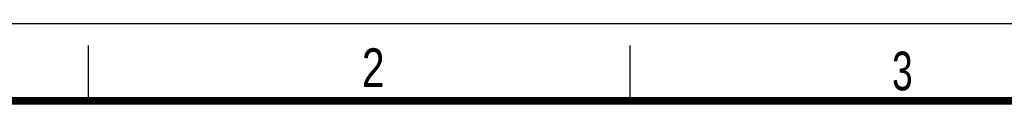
# Model space of a CAD drawing. Header units: millimetres. Extents: x 0 to 210, y 0 to 297.
# Tile 16 of 17: x 50 to 139, y 290 to 297. Entities that reach past the tile are written whole.
import ezdxf

# ---------------------------------------------------------------- set-up
doc = ezdxf.new("R2010")
doc.units = ezdxf.units.MM
doc.header["$LTSCALE"] = 19.36
doc.layers.get('0').update_dxf_attribs({"linetype": 'CONTINUOUS'})
doc.styles.add('TEXTSTYLE_2', font='txt', dxfattribs={"width": 0.75})

msp = doc.modelspace()

# ---------------------------------------------------------------- linework, layer by layer
at = {"color": 2, "linetype": 'CONTINUOUS'}
for p, q in [((0, 297), (210, 297)), ((56, 290), (56, 295)), ((105, 290), (105, 295))]:
    msp.add_line(p, q, dxfattribs=at)
at = {"color": 7, "linetype": 'CONTINUOUS', "const_width": 0.7}
msp.add_lwpolyline([(7, 290), (203, 290)], dxfattribs=at)

# ---------------------------------------------------------------- texts
at = {"color": 5, "linetype": 'CONTINUOUS', "style": 'TEXTSTYLE_2'}
for s, width, p in [('2', 0.785714, (80.731379, 291.239583)), ('3', 0.714286, (128.683914, 290.942865))]:
    msp.add_text(s, height=3.5, dxfattribs=dict(at, width=width)).set_placement(p)

doc.saveas('drawing.dxf')
